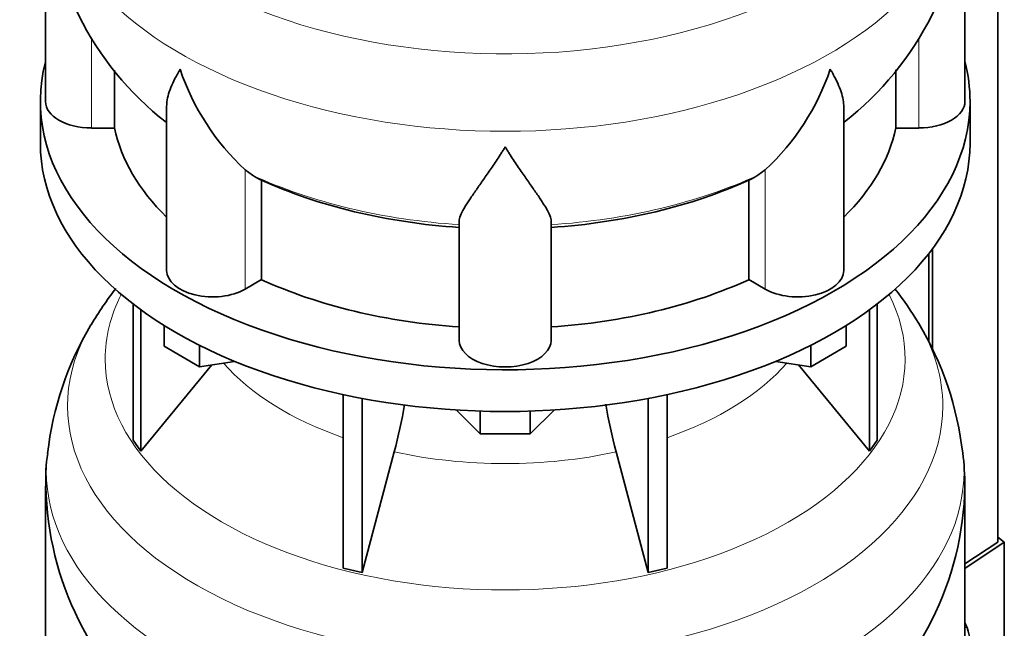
# Model space of a CAD drawing. Header units: millimetres. Extents: x 166 to 762, y -1995 to 1707.
# Tile 5 of 20: x 569 to 762, y -1745 to -1626. Entities that reach past the tile are written whole.
import ezdxf

# ---------------------------------------------------------------- set-up
doc = ezdxf.new("R2010")
doc.units = ezdxf.units.MM
for name, color, linetype in [('LOW_134-9', 7, 'Continuous'), ('VSI134_DIFFUSORE', 7, 'Continuous'), ('VSI134_TERMINALE', 7, 'Continuous')]:
    doc.layers.add(name, color=color, linetype=linetype)

# ---------------------------------------------------------------- blocks, each defined once
blk = doc.blocks.new('SE4')
at = {"layer": 'LOW_134-9', "color": 7, "linetype": 'Continuous', "lineweight": 35}
for p, q in [((760.76, -1727.8), (760.76, -649.68)), ((748.01, -1670.33), (748.01, -1690.11)), ((747.26, -1671.32), (747.26, -1688.67))]:
    blk.add_line(p, q, dxfattribs=at)
at = {"layer": 'VSI134_DIFFUSORE', "color": 7, "linetype": 'Continuous', "lineweight": 35}
for p, q in [((574.33, -1598.46), (574.33, -1641.52)), ((754.33, -1641.52), (754.33, -1598.46)), ((587.86, -1646.72), (587.86, -1635.39)), ((740.8, -1635.3), (740.8, -1646.72)), ((573.33, -1641.52), (573.33, -1649.68)), ((755.33, -1649.68), (755.33, -1641.52)), ((598.06, -1642.45), (598.06, -1674.59)), ((730.61, -1674.59), (730.61, -1642.45)), ((583.33, -1646.72), (587.86, -1646.72)), ((740.8, -1646.72), (745.33, -1646.72)), ((614.84, -1655.97), (613.42, -1654.92)), ((715.24, -1654.92), (713.82, -1655.97)), ((616.62, -1676.41), (616.62, -1656.94)), ((712.04, -1656.94), (712.04, -1676.41)), ((655.33, -1688.29), (655.33, -1664.94)), ((673.33, -1688.29), (673.33, -1664.94)), ((613.42, -1678.26), (616.62, -1676.41)), ((712.04, -1676.41), (715.24, -1678.26)), ((591.5, -1681.19), (591.5, -1707.86)), ((593.03, -1682.33), (593.03, -1710)), ((735.63, -1682.33), (735.63, -1710)), ((737.16, -1681.19), (737.16, -1707.86)), ((597.58, -1689.45), (597.58, -1685.39)), ((731.09, -1689.45), (731.09, -1685.39)), ((604.52, -1693.45), (597.58, -1689.45)), ((604.52, -1693.45), (604.52, -1689.28)), ((724.15, -1693.45), (724.15, -1689.28)), ((731.09, -1689.45), (724.15, -1693.45)), ((611.34, -1692.4), (604.52, -1693.45)), ((724.15, -1693.45), (717.32, -1692.4)), ((593.03, -1710), (606.9, -1693.08)), ((721.77, -1693.08), (735.63, -1710)), ((632.64, -1698.93), (632.64, -1732.86)), ((636.33, -1699.67), (636.33, -1733.75)), ((692.33, -1699.67), (692.33, -1733.75)), ((696.03, -1698.93), (696.03, -1732.86)), ((659.42, -1706.58), (654.77, -1701.93)), ((673.89, -1701.93), (669.24, -1706.58)), ((659.42, -1706.58), (659.42, -1702.15)), ((669.24, -1706.58), (669.24, -1702.15)), ((669.24, -1706.58), (659.42, -1706.58)), ((591.5, -1707.86), (593.03, -1710)), ((735.63, -1710), (737.16, -1707.86)), ((636.33, -1733.75), (642.61, -1710.13)), ((686.06, -1710.13), (692.33, -1733.75)), ((574.33, -1716.86), (574.33, -1759.91)), ((754.33, -1759.91), (754.33, -1716.86)), ((632.64, -1732.86), (636.33, -1733.75)), ((692.33, -1733.75), (696.03, -1732.86))]:
    blk.add_line(p, q, dxfattribs=at)
at = {"layer": 'VSI134_DIFFUSORE', "color": 4, "linetype": 'Continuous', "lineweight": 9}
for p, q in [((583.33, -1646.72), (583.33, -1629.01)), ((745.33, -1646.72), (745.33, -1629.04)), ((613.42, -1678.26), (613.42, -1654.92)), ((715.24, -1678.26), (715.24, -1654.92))]:
    blk.add_line(p, q, dxfattribs=at)
at = {"layer": 'VSI134_DIFFUSORE', "color": 7, "linetype": 'Continuous', "lineweight": 35}
for centre, radius, start, end in [((635.63, -1597.35), 61.22, 181.0647, 232.0196), ((693.06, -1597.19), 61.29, 307.8797, 358.8057), ((645.92, -1619.96), 47.73, 198.6373, 227.0857), ((682.74, -1619.96), 47.73, 312.9143, 341.3628), ((622.75, -1643.58), 14.7, 237.4509, 245.3566), ((705.91, -1643.58), 14.7, 294.6434, 302.5491), ((642.51, -1720.18), 68.76, 142.2895, 149.4947), ((685.39, -1720.95), 69.87, 30.9857, 37.7364), ((636.4, -1717.2), 62.01, 149.0055, 173.7202), ((691.17, -1717.5), 63.13, 6.4522, 30.9813), ((552.76, -1685.81), 93.08, 344.857, 350.6965), ((774.59, -1686.02), 91.75, 189.2408, 195.2315), ((604.37, -1715.37), 29.99, 170.5165, 182.8924), ((694.66, -1717.3), 59.67, 0.422, 6.7093), ((635.63, -1715.75), 61.22, 181.0647, 232.0196), ((693.06, -1715.58), 61.29, 307.8797, 358.8057)]:
    blk.add_arc(centre, radius, start, end, dxfattribs=at)
at = {"layer": 'VSI134_DIFFUSORE', "color": 4, "linetype": 'Continuous', "lineweight": 9}
for centre, major_axis, start_param, end_param in [((664.33, -1582.75), (85.67, 0), 2.814529, 6.283185), ((664.33, -1595.5), (-89.83, 0), 0, 3.208879), ((664.33, -1620.05), (-79.5, 0), 0.898849, 1.457346), ((664.33, -1620.05), (79.5, 0), 4.82584, 5.384336), ((664.33, -1691.95), (-78.3, 0), 0, 3.425204), ((664.33, -1691.95), (-78.3, 0), 5.999574, 6.283185), ((664.33, -1701.14), (85.67, 0), 2.814529, 6.283185), ((664.33, -1701.14), (85.67, 0), 0, 0.330403), ((664.33, -1676.83), (-61.63, 0), 0.463231, 1.030574), ((664.33, -1676.83), (61.63, 0), 5.252612, 5.819954), ((664.33, -1713.89), (-89.83, 0), 0, 3.208879), ((664.33, -1713.89), (-89.83, 0), 6.216093, 6.283185), ((664.33, -1676.83), (-61.63, 0), 1.210556, 1.931037)]:
    blk.add_ellipse(centre, major_axis=major_axis, ratio=0.57735, start_param=start_param, end_param=end_param, dxfattribs=at)
at = {"layer": 'VSI134_DIFFUSORE', "color": 7, "linetype": 'Continuous', "lineweight": 35}
for centre, major_axis, start_param, end_param in [((664.33, -1641.52), (91, 0), 2.993207, 6.283185), ((664.33, -1641.52), (91, 0), 0, 0.148386), ((583.33, -1641.52), (9, 0), 3.141593, 4.712389), ((745.33, -1641.52), (-9, 0), 1.570796, 3.141593), ((664.33, -1641.52), (-77, 0), 0.117151, 0.534109), ((664.33, -1641.52), (77, 0), 5.749077, 6.166034), ((664.33, -1649.68), (-91, 0), 0, 3.141593), ((664.33, -1622.04), (-77, 0), 0.902549, 1.453645), ((664.33, -1622.04), (77, 0), 4.82954, 5.380636), ((607.06, -1674.59), (9, 0), 3.141593, 5.497787), ((721.61, -1674.59), (-9, 0), 0.785398, 3.141593), ((664.33, -1641.52), (-77, 0), 0.902549, 1.453645), ((664.33, -1641.52), (77, 0), 4.82954, 5.380636), ((664.33, -1688.29), (-9, 0), 0, 3.141593)]:
    blk.add_ellipse(centre, major_axis=major_axis, ratio=0.57735, start_param=start_param, end_param=end_param, dxfattribs=at)
for points, knots in [([(598.06, -1642.46), (598.06, -1642.3), (598.06, -1642.13), (598.15, -1640.95), (598.43, -1639.9), (599.1, -1638.22), (599.37, -1637.65), (599.82, -1636.76), (599.98, -1636.46), (600.24, -1636), (600.37, -1635.76), (600.51, -1635.53), (600.6, -1635.37), (600.65, -1635.29), (600.69, -1635.21)], [0.4586292, 0.4586292, 0.4586292, 0.4586292, 0.5, 0.5, 0.75, 0.75, 0.875, 0.875, 0.9375, 0.9375, 0.96875, 0.984375, 0.984375, 1, 1, 1, 1]), ([(730.61, -1642.46), (730.61, -1642.3), (730.6, -1642.15), (730.56, -1641.49), (730.47, -1640.97), (730.2, -1639.91), (730.02, -1639.36), (729.57, -1638.24), (729.3, -1637.66), (728.84, -1636.76), (728.68, -1636.46), (728.43, -1636), (728.34, -1635.84), (728.16, -1635.53), (728.07, -1635.37), (727.97, -1635.21)], [0.4604904, 0.4604904, 0.4604904, 0.4604904, 0.5, 0.5, 0.625, 0.625, 0.75, 0.75, 0.875, 0.875, 0.9375, 0.9375, 0.96875, 0.96875, 1, 1, 1, 1]), ([(664.33, -1650.43), (664.2, -1650.64), (664.07, -1650.86), (663.8, -1651.28), (663.67, -1651.48), (663.27, -1652.1), (663.01, -1652.51), (662.22, -1653.7), (661.7, -1654.46), (660.69, -1655.94), (660.19, -1656.65), (659.25, -1658), (658.8, -1658.65), (657.95, -1659.87), (657.55, -1660.45), (657.01, -1661.27), (656.84, -1661.53), (656.52, -1662.05), (656.37, -1662.3), (655.96, -1663.02), (655.73, -1663.46), (655.42, -1664.26), (655.33, -1664.62), (655.33, -1664.94)], [0, 0, 0, 0, 0.03125, 0.03125, 0.0625, 0.0625, 0.125, 0.125, 0.25, 0.25, 0.375, 0.375, 0.5, 0.5, 0.625, 0.625, 0.6875, 0.6875, 0.75, 0.75, 0.875, 0.875, 1, 1, 1, 1]), ([(673.33, -1664.94), (673.33, -1664.62), (673.24, -1664.26), (672.93, -1663.46), (672.71, -1663.02), (672.3, -1662.3), (672.15, -1662.05), (671.82, -1661.54), (671.65, -1661.27), (671.11, -1660.45), (670.72, -1659.87), (669.87, -1658.65), (669.42, -1658.01), (668.47, -1656.66), (667.98, -1655.94), (666.96, -1654.47), (666.45, -1653.7), (665.66, -1652.51), (665.4, -1652.1), (665, -1651.48), (664.86, -1651.28), (664.6, -1650.86), (664.46, -1650.64), (664.33, -1650.43)], [0, 0, 0, 0, 0.125, 0.125, 0.25, 0.25, 0.3125, 0.3125, 0.375, 0.375, 0.5, 0.5, 0.625, 0.625, 0.75, 0.75, 0.875, 0.875, 0.9375, 0.9375, 0.96875, 0.96875, 1, 1, 1, 1])]:
    blk.add_open_spline(points, degree=3, knots=knots, dxfattribs=at)
at = {"layer": 'VSI134_TERMINALE', "color": 7, "linetype": 'Continuous', "lineweight": 35}
for p, q in [((762.05, -1727.82), (760.76, -1726.84)), ((760.76, -1727.8), (754.33, -1732.07)), ((754.33, -1732.95), (762.05, -1727.82)), ((762.05, -1727.82), (762.05, -1755.38))]:
    blk.add_line(p, q, dxfattribs=at)
at = {"layer": 'VSI134_TERMINALE', "color": 4, "linetype": 'Continuous', "lineweight": 9}
blk.add_line((754.33, -1744.53), (754.75, -1744.49), dxfattribs=at)
at = {"layer": 'VSI134_TERMINALE', "color": 7, "linetype": 'Continuous', "lineweight": 35}
blk.add_arc((717.82, -1755.82), 38.63, 358.3189, 17.0497, dxfattribs=at)
blk.add_ellipse((664.33, -1757.05), major_axis=(93, 0), ratio=0.57735, start_param=0.236132, end_param=0.254688, dxfattribs=at)

msp = doc.modelspace()

# ---------------------------------------------------------------- block references
msp.add_blockref('SE4', (0, 0))

doc.saveas('drawing.dxf')
